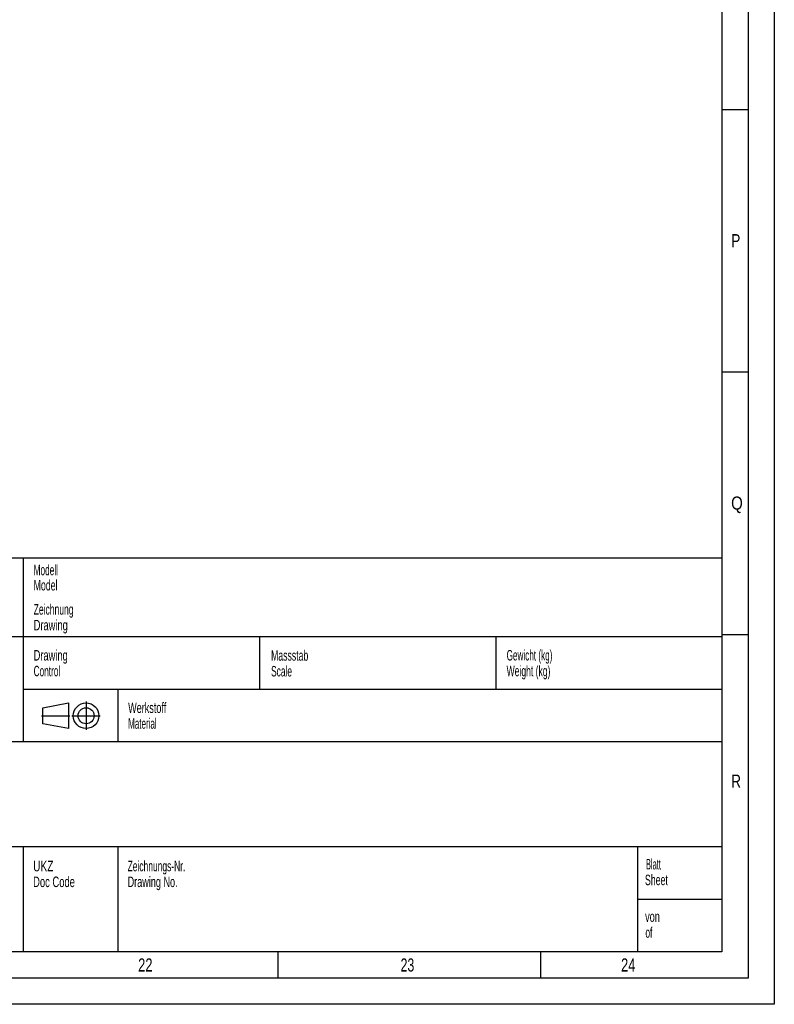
# Model space of a CAD drawing. Header units: millimetres. Extents: x 0 to 1189, y 0 to 841.
# Tile 64 of 111: x 1045 to 1189, y 0 to 188. Entities that reach past the tile are written whole.
import ezdxf

# ---------------------------------------------------------------- set-up
doc = ezdxf.new("R2010")
doc.units = ezdxf.units.MM
doc.header["$LTSCALE"] = 65.395
doc.linetypes.add('CENTER', pattern=[0.6, 0.375, -0.075, 0.075, -0.075])
doc.layers.get('0').update_dxf_attribs({"linetype": 'CONTINUOUS'})
doc.styles.add('TEXTSTYLE_2', font='txt')
doc.styles.add('TEXTSTYLE_3', font='txt', dxfattribs={"width": 0.8})

msp = doc.modelspace()

# ---------------------------------------------------------------- linework, layer by layer
at = {"color": 5, "linetype": 'CONTINUOUS'}
for p, q in [((1189, 841), (1189, 0)), ((1179, 831), (1179, 10)), ((1179, 170.5), (1184, 170.5)), ((1179, 120.5), (1184, 120.5)), ((1179, 70.5), (1184, 70.5)), ((1179, 10), (10, 10)), ((1094.5, 5), (1094.5, 10)), ((1144.5, 5), (1144.5, 10)), ((1189, 0), (0, 0))]:
    msp.add_line(p, q, dxfattribs=at)
at = {"color": 6, "linetype": 'CONTINUOUS'}
for p, q in [((1184, 836), (1184, 5)), ((1179, 85), (992, 85)), ((1179, 70), (992, 70)), ((1184, 5), (5, 5))]:
    msp.add_line(p, q, dxfattribs=at)
at = {"color": 7, "linetype": 'CONTINUOUS'}
for p, q in [((1046, 50), (1046, 85)), ((1091, 60), (1091, 70)), ((1136, 60), (1136, 70)), ((1179, 60), (1046, 60)), ((1064, 50), (1064, 60)), ((1049.65902, 56.51096), (1054.53774, 57.42572)), ((1049.65902, 53.46176), (1049.65902, 56.51096)), ((1054.53774, 57.42572), (1054.53774, 52.547)), ((1054.53774, 52.547), (1049.65902, 53.46176)), ((1179, 50), (992, 50)), ((1179, 30), (992, 30)), ((1046, 10), (1046, 29.97776)), ((1064, 10), (1064, 29.97776)), ((1163, 10), (1163, 30)), ((1179, 20), (1163, 19.99784))]:
    msp.add_line(p, q, dxfattribs=at)
at = {"color": 5, "linetype": 'CENTER'}
for p, q in [((1057.89186, 57.68614), (1057.89186, 52.28658)), ((1049.40637, 54.98636), (1054.80636, 54.98636)), ((1055.19209, 54.98636), (1060.59164, 54.98636))]:
    msp.add_line(p, q, dxfattribs=at)
at = {"color": 7, "linetype": 'CONTINUOUS'}
for radius in [2.43936, 1.5246]:
    msp.add_circle((1057.89186, 54.98636), radius, dxfattribs=at)

# ---------------------------------------------------------------- texts
at = {"color": 5, "linetype": 'CONTINUOUS'}
for s, height, style, width, p in [('P', 2.50001, 'TEXTSTYLE_2', 0.785714, (1180.77091, 144.271)), ('Q', 2.50001, 'TEXTSTYLE_2', 0.857143, (1180.77091, 94.271)), ('Modell', 2, 'TEXTSTYLE_3', 0.587302, (1047.90891, 81.76214)), ('Model', 2, 'TEXTSTYLE_3', 0.62381, (1047.90891, 78.86214)), ('Zeichnung', 2, 'TEXTSTYLE_3', 0.608466, (1047.90891, 74.26214)), ('Drawing', 2, 'TEXTSTYLE_3', 0.663265, (1047.90891, 71.26214)), ('Drawing', 2, 'TEXTSTYLE_3', 0.663265, (1047.90186, 65.5095)), ('Massstab', 2, 'TEXTSTYLE_3', 0.619048, (1093.1414, 65.47636)), ('Gewicht (kg)', 2, 'TEXTSTYLE_3', 0.581349, (1138.00443, 65.51831)), ('Control', 2, 'TEXTSTYLE_3', 0.588435, (1047.90186, 62.5095)), ('Scale', 2, 'TEXTSTYLE_3', 0.595238, (1093.1414, 62.47636)), ('Weight (kg)', 2, 'TEXTSTYLE_3', 0.61039, (1138.00443, 62.51831)), ('Werkstoff', 2, 'TEXTSTYLE_3', 0.645503, (1065.90891, 55.51214)), ('Material', 2, 'TEXTSTYLE_3', 0.571429, (1065.90891, 52.51214)), ('R', 2.50001, 'TEXTSTYLE_2', 0.785714, (1180.77091, 41.271)), ('UKZ', 2, 'TEXTSTYLE_3', 0.722222, (1047.80501, 25.34131)), ('Zeichnungs-Nr.', 2, 'TEXTSTYLE_3', 0.602041, (1065.80501, 25.34131)), ('Blatt', 2, 'TEXTSTYLE_3', 0.533333, (1164.54782, 25.70337)), ('Doc Code', 2, 'TEXTSTYLE_3', 0.669643, (1047.80501, 22.34131)), ('Drawing No.', 2, 'TEXTSTYLE_3', 0.647186, (1065.80501, 22.34131)), ('Sheet', 2, 'TEXTSTYLE_3', 0.62381, (1164.36447, 22.70337)), ('von', 2, 'TEXTSTYLE_3', 0.650794, (1164.39227, 15.71354)), ('of', 2, 'TEXTSTYLE_3', 0.595238, (1164.44465, 12.68735)), ('22', 2.50001, 'TEXTSTYLE_2', 0.738095, (1067.806, 6.248)), ('23', 2.50001, 'TEXTSTYLE_2', 0.702381, (1117.806, 6.248)), ('24', 2.50001, 'TEXTSTYLE_2', 0.738095, (1159.806, 6.248))]:
    msp.add_text(s, height=height, dxfattribs=dict(at, style=style, width=width)).set_placement(p)

doc.saveas('drawing.dxf')
